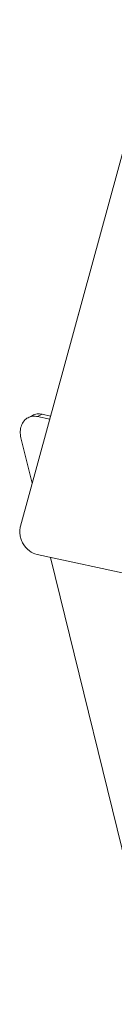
# Model space of a CAD drawing. Header units: millimetres. Extents: x 29170 to 33192, y 36 to 3108.
# Tile 166 of 256: x 32465 to 32488, y 1048 to 1287. Entities that reach past the tile are written whole.
import ezdxf

# ---------------------------------------------------------------- set-up
doc = ezdxf.new("R2010")
doc.units = ezdxf.units.MM
doc.layers.add('细实线', color=7, linetype='Continuous', lineweight=13)

msp = doc.modelspace()

# ---------------------------------------------------------------- linework, layer by layer
at = {"layer": '细实线'}
for p, q in [((32498.83, 1287.142), (32465.204, 1163.922)), ((32468.142, 1190.882), (32467.055, 1190.316)), ((32470.446, 1191.155), (32469.36, 1190.59)), ((32472.307, 1189.95), (32469.36, 1190.59)), ((32472.513, 1190.706), (32470.446, 1191.155)), ((32465.331, 1185.446), (32468.05, 1174.353)), ((32469.239, 1157.027), (32777.102, 1090.208)), ((32472.469, 1156.327), (32499.12, 1047.593))]:
    msp.add_line(p, q, dxfattribs=at)
for points, knots in [([(32469.36, 1190.59), (32468.967, 1190.675), (32468.167, 1190.726), (32467.396, 1190.494), (32467.055, 1190.316)], [0, 0, 0, 0, 0.5111513, 1, 1, 1, 1]), ([(32468.142, 1190.882), (32468.482, 1191.059), (32469.254, 1191.292), (32470.054, 1191.24), (32470.446, 1191.155)], [0, 0, 0, 0, 0.4888487, 1, 1, 1, 1]), ([(32467.055, 1190.316), (32466.682, 1190.123), (32465.993, 1189.559), (32465.34, 1188.359), (32465.096, 1186.931), (32465.21, 1185.939), (32465.331, 1185.446)], [0, 0, 0, 0, 0.2274743, 0.4671, 0.7250813, 1, 1, 1, 1]), ([(32465.204, 1163.922), (32465.111, 1163.584), (32465.005, 1162.867), (32465.074, 1161.766), (32465.361, 1160.664), (32466.009, 1159.284), (32467.221, 1157.855), (32468.561, 1157.175), (32469.239, 1157.027)], [0, 0, 0, 0, 0.1195761, 0.2449352, 0.3744893, 0.5059289, 0.7630185, 1, 1, 1, 1])]:
    msp.add_open_spline(points, degree=3, knots=knots, dxfattribs=at)

doc.saveas('drawing.dxf')
